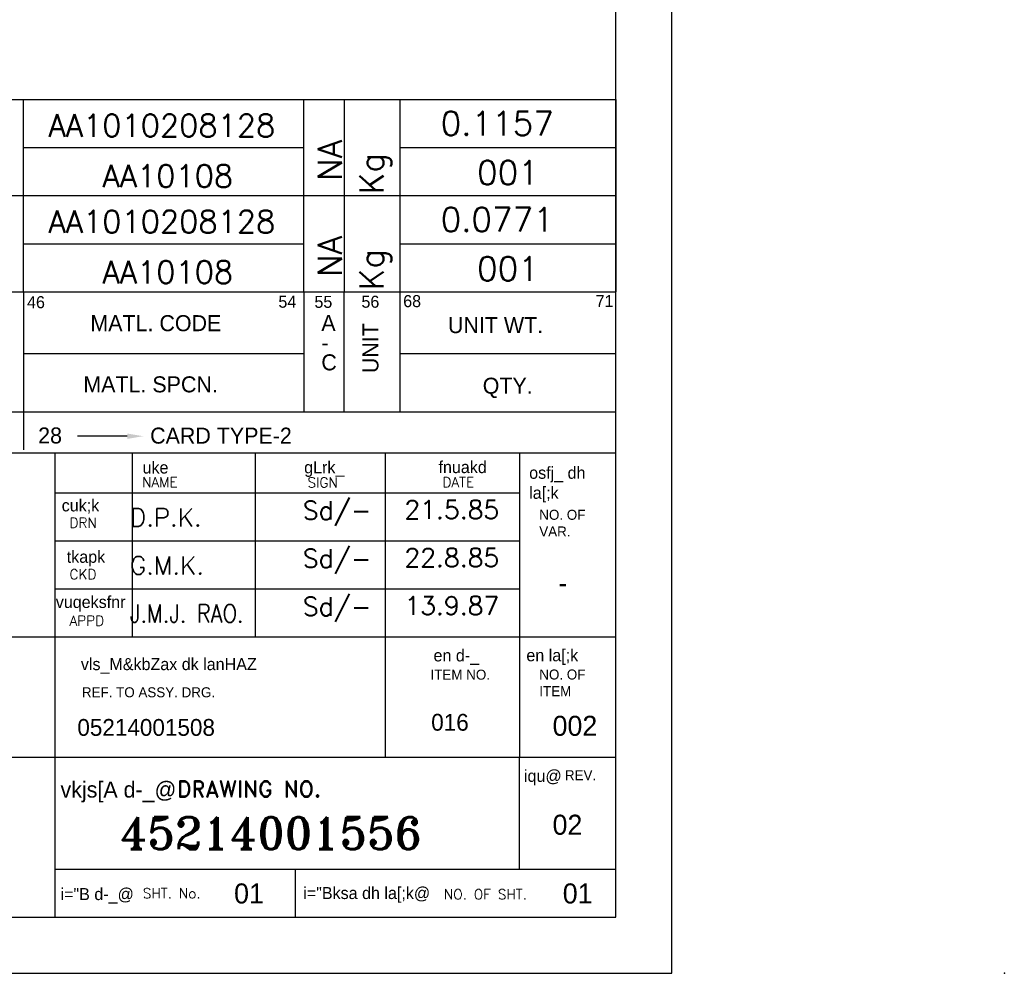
# Model space of a CAD drawing. Extents: x -428 to -177, y -798 to -501.
# Tile 5 of 6: x -300 to -177, y -798 to -679. Entities that reach past the tile are written whole.
import ezdxf
from ezdxf.enums import TextEntityAlignment as Align

# ---------------------------------------------------------------- set-up
doc = ezdxf.new("R2010")
doc.units = 0
doc.header["$MEASUREMENT"] = 0
doc.layers.get('0').update_dxf_attribs({"linetype": 'CONTINUOUS'})
for name, color, linetype in [('3', 1, 'CONTINUOUS'), ('BOM', 5, 'CONTINUOUS'), ('TEXT', 3, 'CONTINUOUS'), ('TXT', 2, 'CONTINUOUS')]:
    doc.layers.add(name, color=color, linetype=linetype)
doc.styles.add('HINDI', font='hindi')
doc.styles.add('ROMAND', font='romand')
doc.styles.add('ROMANS', font='romans')
doc.styles.add('ROMANT', font='romant.shx')

# ---------------------------------------------------------------- blocks, each defined once
blk = doc.blocks.new('A4')
for p, q in [((210, 0), (210, 297)), ((203, 7), (203, 290)), ((20, 65), (203, 65)), ((133, 7), (133, 65)), ((142.65, 42), (142.65, 65)), ((158, 42), (158, 65)), ((174.26, 27), (174.26, 65)), ((191, 27), (191, 65)), ((133, 60), (191, 60)), ((133, 54), (191, 54)), ((133, 48), (191, 48)), ((20, 42), (203, 42)), ((20, 27), (203, 27)), ((190.99, 12.98), (190.99, 26.86)), ((133, 13), (203, 13)), ((163, 7), (163, 13)), ((20.01, 7), (203, 7)), ((0, 0), (210, 0))]:
    blk.add_line(p, q)
at = {"color": 5}
for p, q in [((129.01, 77.4), (164.03, 77.4)), ((176.03, 77.4), (203.01, 77.4))]:
    blk.add_line(p, q, dxfattribs=at)
at = {"layer": 'BOM'}
for p, q in [((203, 97.09), (203, 85.09)), ((20, 85.09), (203, 85.09)), ((129.03, 85.09), (129.03, 70.09)), ((164.03, 85.09), (164.03, 70.09)), ((169.03, 85.09), (169.03, 70.09)), ((176.03, 85.09), (176.03, 70.09)), ((20, 70.09), (203, 70.09))]:
    blk.add_line(p, q, dxfattribs=at)
at = {"layer": 'BOM', "color": 5}
for p, q in [((129.05, 70.34), (129.05, 65.34)), ((142, 67.06), (135.77, 67.06))]:
    blk.add_line(p, q, dxfattribs=at)
blk.add_solid([(142, 67.39), (142, 66.72), (144, 67.06)], dxfattribs=at)
at = {"style": 'HINDI'}
for s, height, p in [('uke', 1.5, (143.91, 62.4)), ('gLrk_', 1.5, (164.09, 62.42)), ('fnuakd', 1.5, (180.86, 62.45)), ('osfj_ dh', 1.5, (192.18, 61.74)), ('la[;k', 1.5, (192.18, 59.24)), ('cuk;k', 1.5, (133.82, 57.67)), ('tkapk', 1.5, (134.45, 51.25)), ('vuqeksfnr', 1.5, (133.08, 45.61)), ('en d-_', 1.5, (180.24, 38.94)), ('en la[;k', 1.5, (191.83, 38.96)), ('vls_M&kbZax dk lanHAZ', 1.5, (136.21, 37.85)), ('iqu@', 1.5, (191.53, 23.9)), ('vkjs[A d-_@', 2, (133.67, 21.94)), ('i="B d-_@', 1.5, (133.67, 9.14)), ('i="Bksa dh la[;k@', 1.5, (163.97, 9.27))]:
    blk.add_text(s, height=height, dxfattribs=at).set_placement(p)
at = {"style": 'ROMANS'}
for tag, p, width in [('SHTNO', (13.78, 110.33), 0.8), ('REV_NO', (13.8, 101.04), 0.8), ('DRG_NO', (13.88, 72.7), 0.9)]:
    blk.add_attdef(tag, p, '', height=2.8, rotation=90, dxfattribs=dict(at, width=width))
at = {"color": 7, "style": 'ROMANS'}
for tag, height, p in [('DRN_BY', 2, (149.82, 56.82)), ('DRN_DATE', 1.5, (180.8, 56.66)), ('CHD_BY', 2, (149.82, 50.82)), ('CHD_DATE', 1.5, (180.7, 51.14)), ('APP_BY', 2, (149.82, 44.81)), ('APP_DATE', 1.5, (180.7, 44.64)), ('ITNO', 2.5, (181.7, 30.87)), ('NOIT', 2.5, (197.04, 30.38)), ('SCALE', 2.5, (100.77, 30.22)), ('REFTOASSY', 2.5, (147.44, 29.6)), ('REV_NO', 3.5, (197.3, 16.45)), ('SHTNO', 2.5, (157.79, 10.06)), ('NOSHT', 2.5, (199.43, 10.04))]:
    blk.add_attdef(tag, text='', height=height, dxfattribs=at).set_placement(p, align=Align.MIDDLE)
for tag, p, height in [('DRN_SIGN', (159.64, 55.29), 1), ('CHD_SIGN', (159.2, 49.18), 1), ('APP_SIGN', (159.2, 43.06), 1), ('TITLE1', (42.35, 16.76), 3.5), ('TITLE2', (42.35, 10.55), 3.5)]:
    blk.add_attdef(tag, p, '', height=height, dxfattribs=at)
at = {"color": 7, "style": 'ROMANS', "width": 0.8}
blk.add_attdef('WEIGHT', text='', height=2.3, dxfattribs=at).set_placement((119.67, 29.96), align=Align.MIDDLE)
at = {"color": 7, "style": 'ROMANS', "width": 1.5}
blk.add_attdef('DRG_NO', (133.59, 15.09), '', height=3.5, dxfattribs=at)
at = {"layer": 'BOM', "color": 5}
for s, height, p in [('46', 1.5, (129.49, 83.04)), ('54', 1.5, (160.87, 83.1)), ('55', 1.5, (165.37, 83.08)), ('56', 1.5, (171.24, 83.1)), ('68', 1.5, (176.45, 83.17)), ('71', 1.5, (200.48, 83.18)), ('MATL. CODE', 2, (137.4, 80.17)), ('A', 2, (166.23, 80.19)), ('UNIT WT.', 2, (182.04, 79.93)), ('-', 2, (166.23, 77.74)), ('C', 2, (166.23, 75.28)), ('MATL. SPCN.', 2, (136.52, 72.53)), ('QTY.', 2, (186.38, 72.36)), ('28', 2, (130.88, 66.15)), ('CARD TYPE-2', 2, (144.86, 66.13))]:
    blk.add_text(s, height=height, dxfattribs=at).set_placement(p)
blk.add_text('UNIT', height=2, rotation=90, dxfattribs=at).set_placement((173.36, 74.93))
at = {"layer": 'TEXT'}
for s, height, style, p in [('NAME', 1.25, 'ROMANS', (143.84, 60.7)), ('SIGN', 1.25, 'ROMANS', (164.49, 60.66)), ('DATE', 1.25, 'ROMANS', (181.35, 60.69)), ('DRN', 1.25, 'ROMANS', (134.79, 55.63)), ('CKD', 1.25, 'ROMANS', (134.79, 49.19)), ('APPD', 1.25, 'ROMANS', (134.79, 43.4)), ('DRAWING NO.', 2, 'ROMAND', (148.24, 22.01)), ('SHT. No.', 1.25, 'ROMANS', (143.94, 9.37)), ('NO. OF SHT.', 1.25, 'ROMANS', (181.52, 9.24))]:
    blk.add_text(s, height=height, dxfattribs=dict(at, style=style)).set_placement(p)
for s, p in [('NO. OF', (193.44, 56.62)), ('VAR.', (193.44, 54.54)), ('ITEM NO. ', (179.86, 36.66)), ('NO. OF', (193.44, 36.68)), ('REF. TO ASSY. DRG. ', (136.34, 34.46)), ('ITEM', (193.44, 34.6)), ('REV.', (196.64, 24.11))]:
    blk.add_text(s, height=1.25, dxfattribs=at).set_placement(p)
blk = doc.blocks.new('var0_btemplatea4')
at = {"color": 3}
for p, q in [((7.15, 85.5), (190.11, 85.5)), ((51.17, 73.5), (51.17, 85.5)), ((61.17, 73.5), (61.17, 85.5)), ((111.11, 73.5), (111.11, 85.5)), ((116.14, 73.5), (116.14, 85.5)), ((151.14, 73.5), (151.14, 85.5)), ((156.23, 73.5), (156.23, 85.5)), ((163.18, 73.5), (163.18, 85.5)), ((116.14, 79.5), (151.14, 79.5)), ((163.18, 79.5), (190.11, 79.5)), ((7.15, 73.5), (190.11, 73.5))]:
    blk.add_line(p, q, dxfattribs=at)
for p, q in [((7.15, 85.5), (7.15, 73.5)), ((190.11, 85.5), (190.11, 73.5))]:
    blk.add_line(p, q)
at = {"style": 'ROMANS', "flags": 4}
for tag, p in [('UT_O_QTY', (161.12, 73.69)), ('A/C', (155.9, 75.34))]:
    blk.add_attdef(tag, p, '', height=3, rotation=90, dxfattribs=at)
for tag, p in [('MAT_CODE', (133.44, 80.86)), ('MAT_SPEC', (134.17, 74.56))]:
    blk.add_attdef(tag, text='', height=2.8, dxfattribs=at).set_placement(p, align=Align.CENTER)
at = {"style": 'ROMANS'}
blk.add_attdef('WEIGHT', text='', height=3, dxfattribs=at).set_placement((168.24, 80.12), align=Align.BOTTOM_LEFT)
at = {"style": 'ROMANS', "flags": 4}
for tag, p, height, width in [('ITEM_DESC', (63.6, 80.65), 2.6, 0.6), ('IT_NO', (51.52, 77.5), 3, 0.9)]:
    blk.add_attdef(tag, p, '', height=height, dxfattribs=dict(at, width=width))
for tag, height, width, p in [('REMARKS', 3, 0.7, (7.27, 77.08)), ('ITEM_SIZE', 2.6, 0.6, (64.13, 74.48))]:
    blk.add_attdef(tag, text='', height=height, dxfattribs=dict(at, width=width)).set_placement(p, align=Align.BOTTOM_LEFT)
at = {"style": 'ROMANS', "width": 0.9, "flags": 4}
blk.add_attdef('STD_NO', text='', height=3, dxfattribs=at).set_placement((110.91, 79.08), align=Align.MIDDLE_LEFT)
at = {"style": 'ROMANS', "flags": 4}
blk.add_attdef('QTY', text='', height=3, dxfattribs=at).set_placement((180.5, 74.88), align=Align.RIGHT)

msp = doc.modelspace()

# ---------------------------------------------------------------- linework, layer by layer
at = {"layer": '3', "ltscale": 5}
msp.add_point((-176.97, -797.58), dxfattribs=at)

# ---------------------------------------------------------------- block references
msp.add_blockref('A4', (-428.47, -797.58), dxfattribs=at)
ref = msp.add_blockref('var0_btemplatea4', (-415.58, -773.99), dxfattribs=at)
ref.add_attrib('MAT_SPEC', 'AA10108', dxfattribs={"layer": '0', "height": 2.8, "style": 'ROMANS'}).set_placement((-281.41, -699.44), align=Align.CENTER)
ref.add_attrib('MAT_CODE', 'AA1010208128', dxfattribs={"layer": '0', "height": 2.8, "style": 'ROMANS'}).set_placement((-282.15, -693.13), align=Align.CENTER)
ref.add_attrib('ITEM_DESC', '-', (-351.98, -693.34), dxfattribs={"layer": '0', "height": 2.6, "style": 'ROMANS', "width": 0.6})
ref.add_attrib('IT_NO', '002', (-364.06, -696.5), dxfattribs={"layer": '0', "height": 3, "style": 'ROMANS', "width": 0.9})
ref.add_attrib('ITEM_SIZE', '25DIA X 30 LG. STRL. ST. ROUND', dxfattribs={"layer": '0', "height": 2.6, "style": 'ROMANS', "width": 0.6}).set_placement((-351.45, -699.51), align=Align.BOTTOM_LEFT)
ref.add_attrib('WEIGHT', '0.1157', dxfattribs={"layer": '0', "height": 3, "style": 'ROMANS'}).set_placement((-247.35, -693.87), align=Align.BOTTOM_LEFT)
ref.add_attrib('UT_O_QTY', 'Kg', (-254.47, -700.31), dxfattribs={"layer": '0', "height": 3, "rotation": 90, "style": 'ROMANS'})
ref.add_attrib('A/C', 'NA', (-259.68, -698.66), dxfattribs={"layer": '0', "height": 3, "rotation": 90, "style": 'ROMANS'})
ref.add_attrib('QTY', '001', dxfattribs={"layer": '0', "height": 3, "style": 'ROMANS'}).set_placement((-235.08, -699.11), align=Align.RIGHT)
ref = msp.add_blockref('var0_btemplatea4', (-415.58, -785.99), dxfattribs=at)
ref.add_attrib('MAT_SPEC', 'AA10108', dxfattribs={"layer": '0', "height": 2.8, "style": 'ROMANS'}).set_placement((-281.41, -711.44), align=Align.CENTER)
ref.add_attrib('MAT_CODE', 'AA1010208128', dxfattribs={"layer": '0', "height": 2.8, "style": 'ROMANS'}).set_placement((-282.15, -705.13), align=Align.CENTER)
ref.add_attrib('ITEM_DESC', '-', (-351.98, -705.34), dxfattribs={"layer": '0', "height": 2.6, "style": 'ROMANS', "width": 0.6})
ref.add_attrib('IT_NO', '001', (-364.06, -708.5), dxfattribs={"layer": '0', "height": 3, "style": 'ROMANS', "width": 0.9})
ref.add_attrib('ITEM_SIZE', '25DIA X 20 LG. STRL. ST. ROUND', dxfattribs={"layer": '0', "height": 2.6, "style": 'ROMANS', "width": 0.6}).set_placement((-351.45, -711.51), align=Align.BOTTOM_LEFT)
ref.add_attrib('WEIGHT', '0.0771', dxfattribs={"layer": '0', "height": 3, "style": 'ROMANS'}).set_placement((-247.35, -705.87), align=Align.BOTTOM_LEFT)
ref.add_attrib('UT_O_QTY', 'Kg', (-254.47, -712.31), dxfattribs={"layer": '0', "height": 3, "rotation": 90, "style": 'ROMANS'})
ref.add_attrib('A/C', 'NA', (-259.68, -710.66), dxfattribs={"layer": '0', "height": 3, "rotation": 90, "style": 'ROMANS'})
ref.add_attrib('QTY', '001', dxfattribs={"layer": '0', "height": 3, "style": 'ROMANS'}).set_placement((-235.08, -711.11), align=Align.RIGHT)

# ---------------------------------------------------------------- texts
at = {"layer": 'TXT', "linetype": 'Continuous'}
for s, height, style, p in [('Sd/-', 2.3, 'ROMANS', (-264.56, -740.93)), ('21.5.85', 2.3, 'ROMANS', (-251.86, -740.83)), ('D.P.K.', 2.25, 'ROMANS', (-286.13, -741.78)), ('Sd/-', 2.3, 'ROMANS', (-264.56, -746.93)), ('22.8.85', 2.3, 'ROMANS', (-251.86, -746.83)), ('G.M.K.', 2.25, 'ROMANS', (-286.13, -747.78)), ('Sd/-', 2.3, 'ROMANS', (-264.56, -752.93)), ('13.9.87', 2.3, 'ROMANS', (-251.86, -752.83)), ('45214001556', 4, 'ROMANT', (-287.38, -782.09))]:
    msp.add_text(s, height=height, dxfattribs=dict(at, style=style)).set_placement(p)
for s, height, p in [('-', 2.5, (-232.64, -750.1)), ('05214001508', 2.1, (-292.7, -767.93)), ('016', 2.1, (-248.52, -767.29)), ('002', 2.5, (-233.37, -767.93)), ('02', 2.5, (-233.37, -780.28)), ('01', 2.5, (-273.13, -788.86)), ('01', 2.5, (-232.1, -788.86))]:
    msp.add_text(s, height=height, dxfattribs=at).set_placement(p)
at = {"layer": 'TXT', "linetype": 'Continuous', "style": 'ROMANS', "width": 0.85}
msp.add_text('J.M.J. RAO.', height=2.25, dxfattribs=at).set_placement((-286.13, -753.78))

doc.saveas('drawing.dxf')
